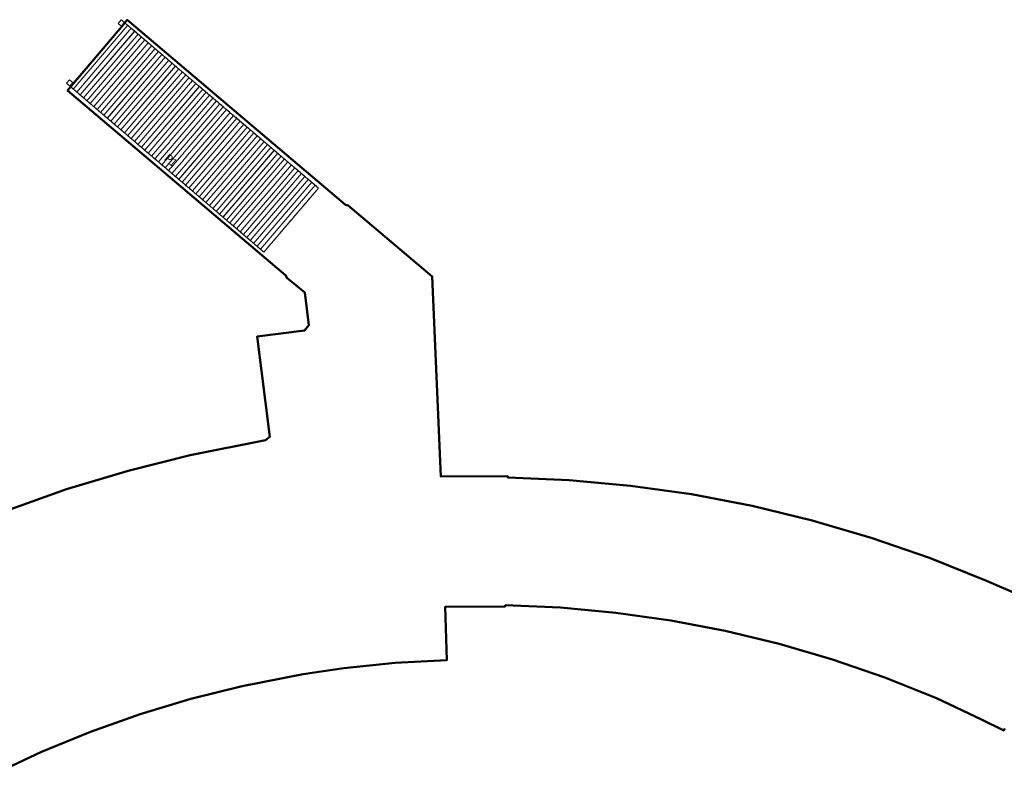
# Model space of a CAD drawing. Header units: millimetres. Extents: x 32365810 to 32368499, y 5620272 to 5622478.
# Tile 256 of 256: x 32366732 to 32366814, y 5620553 to 5620616. Entities that reach past the tile are written whole.
import ezdxf

# ---------------------------------------------------------------- set-up
doc = ezdxf.new("R2010")
doc.units = ezdxf.units.MM
for name, pattern in [('1600.1047', [0]), ('1600.2028', [0]), ('1600.2305', [0.75, 0.5, 0, 0, -0.25]), ('1600.2505', [0])]:
    doc.linetypes.add(name, pattern=pattern)
doc.layers.get('0').update_dxf_attribs({"color": 1, "linetype": 'CONTINUOUS'})
for name, color, linetype in [('_K_Ebene 32', 251, 'CONTINUOUS'), ('_K_Gebäude', 251, 'CONTINUOUS'), ('Ebene 32', 7, 'CONTINUOUS')]:
    doc.layers.add(name, color=color, linetype=linetype)
doc.layers.add('_K_Flurstücke_Grenzpunkte', color=251, linetype='CONTINUOUS', lineweight=50)
doc.layers.add('Flurstücke_Grenzpunkte', color=11, linetype='CONTINUOUS', transparency=0.75)
doc.layers.add('Gebäude', color=31, linetype='CONTINUOUS', transparency=0.75)
doc.styles.add('Hausnummern NRW', font='arial.ttf', dxfattribs={"width": 0.85})

# ---------------------------------------------------------------- blocks, each defined once
blk = doc.blocks.new('O434')
at = {"layer": 'Gebäude', "color": 7, "linetype": '1600.2305', "lineweight": 18}
blk.add_line((32366252.295, 5621954.67), (32366256.885, 5621960.035), dxfattribs=at)
blk = doc.blocks.new('O480')
at = {"layer": 'Gebäude', "color": 7, "linetype": '1600.2305', "lineweight": 18}
blk.add_line((32366236.331, 5621968.848), (32366240.39, 5621973.56), dxfattribs=at)
blk = doc.blocks.new('O520')
at = {"layer": 'Gebäude', "color": 7, "linetype": '1600.2305', "lineweight": 18}
blk.add_line((32366235.769, 5621968.806), (32366252.295, 5621954.67), dxfattribs=at)
blk = doc.blocks.new('O526')
at = {"layer": 'Gebäude', "color": 7, "linetype": '1600.2305', "lineweight": 18}
blk.add_line((32366240.354, 5621974.131), (32366256.885, 5621960.035), dxfattribs=at)
blk = doc.blocks.new('O759')
at = {"layer": 'Flurstücke_Grenzpunkte', "color": 7, "linetype": '1600.2028', "lineweight": 35}
for p, q in [((32366240.39, 5621973.56), (32366240.861, 5621974.119)), ((32366240.861, 5621974.119), (32366259.149, 5621958.628)), ((32366235.858, 5621968.204), (32366240.39, 5621973.56)), ((32366254.143, 5621952.714), (32366235.858, 5621968.204)), ((32366259.149, 5621958.628), (32366259.366, 5621958.576)), ((32366259.366, 5621958.576), (32366266.405, 5621952.611)), ((32366254.23, 5621952.509), (32366254.143, 5621952.714)), ((32366255.718, 5621951.295), (32366254.23, 5621952.509)), ((32366266.405, 5621952.611), (32366267.134, 5621935.867)), ((32366256.059, 5621948.544), (32366255.718, 5621951.295)), ((32366255.711, 5621948.099), (32366256.059, 5621948.544)), ((32366251.742, 5621947.603), (32366255.711, 5621948.099)), ((32366252.795, 5621939.201), (32366251.742, 5621947.603)), ((32366252.439, 5621938.906), (32366252.795, 5621939.201)), ((32366246.137, 5621937.663), (32366252.439, 5621938.906)), ((32366240.92, 5621936.359), (32366246.137, 5621937.663)), ((32366235.773, 5621934.805), (32366240.92, 5621936.359)), ((32366267.134, 5621935.867), (32366272.731, 5621935.903)), ((32366272.731, 5621935.903), (32366272.73, 5621935.803)), ((32366272.73, 5621935.803), (32366277.882, 5621935.579)), ((32366277.882, 5621935.579), (32366283.016, 5621935.107)), ((32366283.016, 5621935.107), (32366288.124, 5621934.389)), ((32366230.705, 5621933.008), (32366235.773, 5621934.805)), ((32366288.124, 5621934.389), (32366293.189, 5621933.426)), ((32366293.189, 5621933.426), (32366298.224, 5621932.188)), ((32366298.224, 5621932.188), (32366303.173, 5621930.742)), ((32366303.173, 5621930.742), (32366308.049, 5621929.061)), ((32366308.049, 5621929.061), (32366312.837, 5621927.146)), ((32366312.837, 5621927.146), (32366317.097, 5621925.301))]:
    blk.add_line(p, q, dxfattribs=at)
blk = doc.blocks.new('O1497')
at = {"layer": 'Flurstücke_Grenzpunkte', "color": 7, "linetype": '1600.2028', "lineweight": 35}
for p, q in [((32366272.52, 5621925.096), (32366272.517, 5621924.997)), ((32366277.158, 5621924.895), (32366272.52, 5621925.096)), ((32366272.517, 5621924.997), (32366267.488, 5621924.964)), ((32366267.488, 5621924.964), (32366267.632, 5621920.508)), ((32366281.78, 5621924.471), (32366277.158, 5621924.895)), ((32366286.377, 5621923.825), (32366281.78, 5621924.471)), ((32366290.938, 5621922.958), (32366286.377, 5621923.825)), ((32366295.476, 5621921.858), (32366290.938, 5621922.958)), ((32366299.933, 5621920.557), (32366295.476, 5621921.858)), ((32366263.31, 5621920.265), (32366259.002, 5621919.817)), ((32366267.632, 5621920.508), (32366263.31, 5621920.265)), ((32366304.323, 5621919.042), (32366299.933, 5621920.557)), ((32366255.593, 5621919.319), (32366250.475, 5621918.32)), ((32366259.002, 5621919.817), (32366255.593, 5621919.319)), ((32366308.634, 5621917.318), (32366304.323, 5621919.042)), ((32366250.475, 5621918.32), (32366246.182, 5621917.247)), ((32366246.182, 5621917.247), (32366241.947, 5621915.969)), ((32366312.408, 5621915.528), (32366308.634, 5621917.318)), ((32366241.947, 5621915.969), (32366237.777, 5621914.489)), ((32366314.282, 5621914.605), (32366312.408, 5621915.528)), ((32366237.777, 5621914.489), (32366233.683, 5621912.81)), ((32366314.363, 5621914.765), (32366314.282, 5621914.605)), ((32366233.683, 5621912.81), (32366229.676, 5621910.937))]:
    blk.add_line(p, q, dxfattribs=at)
blk = doc.blocks.new('O1841')
at = {"layer": 'Flurstücke_Grenzpunkte', "color": 7, "linetype": '1600.2028', "lineweight": 35}
for p, q in [((32366240.39, 5621973.56), (32366240.861, 5621974.119)), ((32366240.861, 5621974.119), (32366259.149, 5621958.628)), ((32366235.858, 5621968.204), (32366240.39, 5621973.56)), ((32366254.143, 5621952.714), (32366235.858, 5621968.204)), ((32366259.149, 5621958.628), (32366259.366, 5621958.576)), ((32366259.366, 5621958.576), (32366266.405, 5621952.611)), ((32366254.23, 5621952.509), (32366254.143, 5621952.714)), ((32366255.718, 5621951.295), (32366254.23, 5621952.509)), ((32366266.405, 5621952.611), (32366267.134, 5621935.867)), ((32366256.059, 5621948.544), (32366255.718, 5621951.295)), ((32366255.711, 5621948.099), (32366256.059, 5621948.544)), ((32366251.742, 5621947.603), (32366255.711, 5621948.099)), ((32366252.795, 5621939.201), (32366251.742, 5621947.603)), ((32366252.439, 5621938.906), (32366252.795, 5621939.201)), ((32366246.137, 5621937.663), (32366252.439, 5621938.906)), ((32366240.92, 5621936.359), (32366246.137, 5621937.663)), ((32366235.773, 5621934.805), (32366240.92, 5621936.359)), ((32366267.134, 5621935.867), (32366272.731, 5621935.903)), ((32366272.731, 5621935.903), (32366272.73, 5621935.803)), ((32366272.73, 5621935.803), (32366277.882, 5621935.579)), ((32366277.882, 5621935.579), (32366283.016, 5621935.107)), ((32366283.016, 5621935.107), (32366288.124, 5621934.389)), ((32366230.705, 5621933.008), (32366235.773, 5621934.805)), ((32366288.124, 5621934.389), (32366293.189, 5621933.426)), ((32366293.189, 5621933.426), (32366298.224, 5621932.188)), ((32366298.224, 5621932.188), (32366303.173, 5621930.742)), ((32366303.173, 5621930.742), (32366308.049, 5621929.061)), ((32366308.049, 5621929.061), (32366312.837, 5621927.146)), ((32366312.837, 5621927.146), (32366317.097, 5621925.301)), ((32366272.52, 5621925.096), (32366272.517, 5621924.997)), ((32366277.158, 5621924.895), (32366272.52, 5621925.096)), ((32366272.517, 5621924.997), (32366267.488, 5621924.964)), ((32366267.488, 5621924.964), (32366267.632, 5621920.508)), ((32366281.78, 5621924.471), (32366277.158, 5621924.895)), ((32366286.377, 5621923.825), (32366281.78, 5621924.471)), ((32366290.938, 5621922.958), (32366286.377, 5621923.825)), ((32366295.476, 5621921.858), (32366290.938, 5621922.958)), ((32366299.933, 5621920.557), (32366295.476, 5621921.858)), ((32366263.31, 5621920.265), (32366259.002, 5621919.817)), ((32366267.632, 5621920.508), (32366263.31, 5621920.265)), ((32366304.323, 5621919.042), (32366299.933, 5621920.557)), ((32366255.593, 5621919.319), (32366250.475, 5621918.32)), ((32366259.002, 5621919.817), (32366255.593, 5621919.319)), ((32366308.634, 5621917.318), (32366304.323, 5621919.042)), ((32366250.475, 5621918.32), (32366246.182, 5621917.247)), ((32366246.182, 5621917.247), (32366241.947, 5621915.969)), ((32366312.408, 5621915.528), (32366308.634, 5621917.318)), ((32366241.947, 5621915.969), (32366237.777, 5621914.489)), ((32366314.282, 5621914.605), (32366312.408, 5621915.528)), ((32366237.777, 5621914.489), (32366233.683, 5621912.81)), ((32366314.363, 5621914.765), (32366314.282, 5621914.605)), ((32366233.683, 5621912.81), (32366229.676, 5621910.937))]:
    blk.add_line(p, q, dxfattribs=at)
blk = doc.blocks.new('O2737')
at = {"layer": 'Gebäude', "color": 7, "linetype": '1600.2505', "lineweight": 18}
for p, q in [((32366240.354, 5621974.131), (32366240.088, 5621973.821)), ((32366240.088, 5621973.821), (32366240.39, 5621973.56)), ((32366256.885, 5621960.035), (32366240.354, 5621974.131)), ((32366240.39, 5621973.56), (32366236.331, 5621968.848)), ((32366236.029, 5621969.108), (32366235.769, 5621968.806)), ((32366235.769, 5621968.806), (32366252.295, 5621954.67)), ((32366236.331, 5621968.848), (32366236.029, 5621969.108)), ((32366252.295, 5621954.67), (32366256.885, 5621960.035))]:
    blk.add_line(p, q, dxfattribs=at)
at = {"layer": 'Ebene 32', "color": 7, "lineweight": 18, "insert": (32366244.281, 5621962.086), "char_height": 0.7, "attachment_point": 8, "rotation": 319.50399, "line_spacing_factor": 0.69, "style": 'Hausnummern NRW', "bg_fill": 2}
blk.add_mtext('P1', dxfattribs=at)
blk = doc.blocks.new('*X1255')
at = {"color": 253, "linetype": '1600.1047', "lineweight": 18, "true_color": 0xb2b2b2}
for p, q in [((32366240.354037, 5621973.59108), (32366240.621073, 5621973.903267)), ((32366236.338093, 5621968.319209), (32366240.90642, 5621973.659951)), ((32366236.623063, 5621968.075452), (32366241.191767, 5621973.416636)), ((32366236.908032, 5621967.831695), (32366241.477114, 5621973.17332)), ((32366237.193001, 5621967.587939), (32366241.76246, 5621972.930004)), ((32366237.477971, 5621967.344182), (32366242.047807, 5621972.686689)), ((32366237.76294, 5621967.100425), (32366242.333154, 5621972.443373)), ((32366238.04791, 5621966.856668), (32366242.618501, 5621972.200058)), ((32366238.332879, 5621966.612911), (32366242.903848, 5621971.956742)), ((32366238.617848, 5621966.369154), (32366243.189195, 5621971.713426)), ((32366238.902818, 5621966.125397), (32366243.474542, 5621971.470111)), ((32366239.187787, 5621965.88164), (32366243.759889, 5621971.226795)), ((32366239.472757, 5621965.637883), (32366244.045236, 5621970.98348)), ((32366239.757726, 5621965.394126), (32366244.330583, 5621970.740164)), ((32366240.042695, 5621965.150369), (32366244.61593, 5621970.496848)), ((32366240.327665, 5621964.906612), (32366244.901277, 5621970.253533)), ((32366240.612634, 5621964.662855), (32366245.186623, 5621970.010217)), ((32366240.897603, 5621964.419098), (32366245.47197, 5621969.766902)), ((32366236.053124, 5621968.562966), (32366236.311381, 5621968.86489)), ((32366241.182573, 5621964.175341), (32366245.757317, 5621969.523586)), ((32366241.467542, 5621963.931584), (32366246.042664, 5621969.28027)), ((32366241.752512, 5621963.687827), (32366246.328011, 5621969.036955)), ((32366242.037481, 5621963.44407), (32366246.613358, 5621968.793639)), ((32366242.32245, 5621963.200314), (32366246.898705, 5621968.550324)), ((32366242.60742, 5621962.956557), (32366247.184052, 5621968.307008)), ((32366242.892389, 5621962.7128), (32366247.469399, 5621968.063693)), ((32366243.177359, 5621962.469043), (32366247.754746, 5621967.820377)), ((32366243.462328, 5621962.225286), (32366248.040093, 5621967.577061)), ((32366243.747297, 5621961.981529), (32366248.325439, 5621967.333746)), ((32366244.032267, 5621961.737772), (32366248.610786, 5621967.09043)), ((32366244.317236, 5621961.494015), (32366248.896133, 5621966.847115)), ((32366244.602206, 5621961.250258), (32366249.18148, 5621966.603799)), ((32366244.887175, 5621961.006501), (32366249.466827, 5621966.360483)), ((32366245.172144, 5621960.762744), (32366249.752174, 5621966.117168)), ((32366245.457114, 5621960.518987), (32366250.037521, 5621965.873852)), ((32366245.742083, 5621960.27523), (32366250.322868, 5621965.630537)), ((32366246.027052, 5621960.031473), (32366250.608215, 5621965.387221)), ((32366246.312022, 5621959.787716), (32366250.893562, 5621965.143905)), ((32366246.596991, 5621959.543959), (32366251.178909, 5621964.90059)), ((32366246.881961, 5621959.300202), (32366251.464255, 5621964.657274)), ((32366247.16693, 5621959.056445), (32366251.749602, 5621964.413959)), ((32366247.451899, 5621958.812689), (32366252.034949, 5621964.170643)), ((32366247.736869, 5621958.568932), (32366252.320296, 5621963.927327)), ((32366248.021838, 5621958.325175), (32366252.605643, 5621963.684012)), ((32366248.306808, 5621958.081418), (32366252.89099, 5621963.440696)), ((32366248.591777, 5621957.837661), (32366253.176337, 5621963.197381)), ((32366248.876746, 5621957.593904), (32366253.461684, 5621962.954065)), ((32366249.161716, 5621957.350147), (32366253.747031, 5621962.71075)), ((32366249.446685, 5621957.10639), (32366254.032378, 5621962.467434)), ((32366249.731654, 5621956.862633), (32366254.317725, 5621962.224118)), ((32366250.016624, 5621956.618876), (32366254.603071, 5621961.980803)), ((32366250.301593, 5621956.375119), (32366254.888418, 5621961.737487)), ((32366250.586563, 5621956.131362), (32366255.173765, 5621961.494172)), ((32366250.871532, 5621955.887605), (32366255.459112, 5621961.250856)), ((32366251.156501, 5621955.643848), (32366255.744459, 5621961.00754)), ((32366251.441471, 5621955.400091), (32366256.029806, 5621960.764225)), ((32366251.72644, 5621955.156334), (32366256.315153, 5621960.520909)), ((32366252.01141, 5621954.912577), (32366256.6005, 5621960.277594))]:
    blk.add_line(p, q, dxfattribs=at)

msp = doc.modelspace()

# ---------------------------------------------------------------- linework, layer by layer
at = {"layer": '_K_Flurstücke_Grenzpunkte', "linetype": '1600.2028'}
for points in [[(32366730.53, 5620575.262), (32366735.598, 5620577.059), (32366740.745, 5620578.613), (32366745.962, 5620579.917), (32366752.264, 5620581.16), (32366752.62, 5620581.455), (32366751.567, 5620589.857), (32366755.536, 5620590.353), (32366755.884, 5620590.798), (32366755.543, 5620593.549), (32366754.055, 5620594.763), (32366753.968, 5620594.968), (32366735.683, 5620610.458), (32366740.215, 5620615.814), (32366740.686, 5620616.373), (32366758.974, 5620600.882), (32366759.191, 5620600.83), (32366766.23, 5620594.865), (32366766.959, 5620578.121), (32366772.556, 5620578.157), (32366772.555, 5620578.057), (32366777.707, 5620577.833), (32366782.841, 5620577.361), (32366787.949, 5620576.643), (32366793.014, 5620575.68), (32366798.049, 5620574.442), (32366802.998, 5620572.996), (32366807.874, 5620571.315), (32366812.662, 5620569.4), (32366816.922, 5620567.555)], [(32366814.188, 5620557.019), (32366814.107, 5620556.859), (32366812.233, 5620557.782), (32366808.459, 5620559.572), (32366804.148, 5620561.296), (32366799.758, 5620562.811), (32366795.301, 5620564.112), (32366790.763, 5620565.212), (32366786.202, 5620566.079), (32366781.605, 5620566.725), (32366776.983, 5620567.149), (32366772.345, 5620567.35), (32366772.342, 5620567.251), (32366767.313, 5620567.218), (32366767.457, 5620562.762), (32366763.135, 5620562.519), (32366758.827, 5620562.071), (32366755.418, 5620561.573), (32366750.3, 5620560.574), (32366746.007, 5620559.501), (32366741.772, 5620558.223), (32366737.602, 5620556.743), (32366733.508, 5620555.064), (32366729.501, 5620553.191)], [(32366814.188, 5620557.019), (32366814.107, 5620556.859), (32366812.233, 5620557.782), (32366808.459, 5620559.572), (32366804.148, 5620561.296), (32366799.758, 5620562.811), (32366795.301, 5620564.112), (32366790.763, 5620565.212), (32366786.202, 5620566.079), (32366781.605, 5620566.725), (32366776.983, 5620567.149), (32366772.345, 5620567.35), (32366772.342, 5620567.251), (32366767.313, 5620567.218), (32366767.457, 5620562.762), (32366763.135, 5620562.519), (32366758.827, 5620562.071), (32366755.418, 5620561.573), (32366750.3, 5620560.574), (32366746.007, 5620559.501), (32366741.772, 5620558.223), (32366737.602, 5620556.743), (32366733.508, 5620555.064), (32366729.501, 5620553.191)]]:
    msp.add_lwpolyline(points, dxfattribs=at)
at = {"layer": '_K_Gebäude', "linetype": '1600.1047', "lineweight": 18}
for p, q in [((32366740.179, 5620615.845), (32366740.447, 5620616.157)), ((32366736.164, 5620610.573), (32366740.732, 5620615.914)), ((32366736.448, 5620610.329), (32366741.017, 5620615.67)), ((32366736.733, 5620610.085), (32366741.303, 5620615.427)), ((32366737.018, 5620609.842), (32366741.588, 5620615.184)), ((32366737.303, 5620609.598), (32366741.873, 5620614.94)), ((32366737.588, 5620609.354), (32366742.159, 5620614.697)), ((32366737.873, 5620609.11), (32366742.444, 5620614.454)), ((32366738.158, 5620608.867), (32366742.729, 5620614.21)), ((32366738.443, 5620608.623), (32366743.015, 5620613.967)), ((32366738.728, 5620608.379), (32366743.3, 5620613.724)), ((32366739.013, 5620608.135), (32366743.585, 5620613.48)), ((32366739.298, 5620607.892), (32366743.871, 5620613.237)), ((32366739.583, 5620607.648), (32366744.156, 5620612.994)), ((32366739.868, 5620607.404), (32366744.441, 5620612.751)), ((32366740.153, 5620607.16), (32366744.727, 5620612.507)), ((32366740.438, 5620606.917), (32366745.012, 5620612.264)), ((32366740.723, 5620606.673), (32366745.297, 5620612.021)), ((32366741.008, 5620606.429), (32366745.583, 5620611.777)), ((32366741.293, 5620606.185), (32366745.868, 5620611.534)), ((32366741.578, 5620605.941), (32366746.153, 5620611.291)), ((32366735.879, 5620610.817), (32366736.137, 5620611.119)), ((32366741.863, 5620605.698), (32366746.439, 5620611.047)), ((32366742.148, 5620605.454), (32366746.724, 5620610.804)), ((32366742.433, 5620605.21), (32366747.009, 5620610.561)), ((32366742.718, 5620604.966), (32366747.295, 5620610.317)), ((32366743.003, 5620604.723), (32366747.58, 5620610.074)), ((32366743.288, 5620604.479), (32366747.866, 5620609.831)), ((32366743.573, 5620604.235), (32366748.151, 5620609.587)), ((32366743.858, 5620603.991), (32366748.436, 5620609.344)), ((32366744.143, 5620603.748), (32366748.722, 5620609.101)), ((32366744.428, 5620603.504), (32366749.007, 5620608.857)), ((32366744.713, 5620603.26), (32366749.292, 5620608.614)), ((32366744.998, 5620603.016), (32366749.578, 5620608.371)), ((32366745.283, 5620602.773), (32366749.863, 5620608.128)), ((32366745.568, 5620602.529), (32366750.148, 5620607.884)), ((32366745.852, 5620602.285), (32366750.434, 5620607.641)), ((32366746.137, 5620602.041), (32366750.719, 5620607.398)), ((32366746.422, 5620601.798), (32366751.004, 5620607.154)), ((32366746.707, 5620601.554), (32366751.29, 5620606.911)), ((32366746.992, 5620601.31), (32366751.575, 5620606.668)), ((32366747.277, 5620601.066), (32366751.86, 5620606.424)), ((32366747.562, 5620600.823), (32366752.146, 5620606.181)), ((32366747.847, 5620600.579), (32366752.431, 5620605.938)), ((32366748.132, 5620600.335), (32366752.716, 5620605.694)), ((32366748.417, 5620600.091), (32366753.002, 5620605.451)), ((32366748.702, 5620599.848), (32366753.287, 5620605.208)), ((32366748.987, 5620599.604), (32366753.572, 5620604.964)), ((32366749.272, 5620599.36), (32366753.858, 5620604.721)), ((32366749.557, 5620599.116), (32366754.143, 5620604.478)), ((32366749.842, 5620598.873), (32366754.428, 5620604.234)), ((32366750.127, 5620598.629), (32366754.714, 5620603.991)), ((32366750.412, 5620598.385), (32366754.999, 5620603.748)), ((32366750.697, 5620598.141), (32366755.285, 5620603.505)), ((32366750.982, 5620597.898), (32366755.57, 5620603.261)), ((32366751.267, 5620597.654), (32366755.855, 5620603.018)), ((32366751.552, 5620597.41), (32366756.141, 5620602.775)), ((32366751.837, 5620597.166), (32366756.426, 5620602.531))]:
    msp.add_line(p, q, dxfattribs=at)
at = {"layer": '_K_Gebäude', "linetype": '1600.2305', "lineweight": 18}
msp.add_line((32366736.156, 5620611.102), (32366740.215, 5620615.814), dxfattribs=at)

# ---------------------------------------------------------------- block references
at = {"layer": 'Gebäude', "color": 7, "true_color": 0xffffff}
for name in ['O480', 'O434']:
    msp.add_blockref(name, (499.825, -1357.746), dxfattribs=at)

# ---------------------------------------------------------------- next in the draw order: texts
at = {"layer": '_K_Ebene 32', "lineweight": 18, "insert": (32366744.106, 5620604.34), "char_height": 1, "attachment_point": 8, "rotation": 319.50399, "line_spacing_factor": 0.69, "style": 'Hausnummern NRW', "bg_fill": 2}
msp.add_mtext('P1', dxfattribs=at)

# ---------------------------------------------------------------- next in the draw order: linework, layer by layer
at = {"layer": '_K_Flurstücke_Grenzpunkte', "linetype": '1600.2028'}
msp.add_lwpolyline([(32366730.53, 5620575.262), (32366735.598, 5620577.059), (32366740.745, 5620578.613), (32366745.962, 5620579.917), (32366752.264, 5620581.16), (32366752.62, 5620581.455), (32366751.567, 5620589.857), (32366755.536, 5620590.353), (32366755.884, 5620590.798), (32366755.543, 5620593.549), (32366754.055, 5620594.763), (32366753.968, 5620594.968), (32366735.683, 5620610.458), (32366740.215, 5620615.814), (32366740.686, 5620616.373), (32366758.974, 5620600.882), (32366759.191, 5620600.83), (32366766.23, 5620594.865), (32366766.959, 5620578.121), (32366772.556, 5620578.157), (32366772.555, 5620578.057), (32366777.707, 5620577.833), (32366782.841, 5620577.361), (32366787.949, 5620576.643), (32366793.014, 5620575.68), (32366798.049, 5620574.442), (32366802.998, 5620572.996), (32366807.874, 5620571.315), (32366812.662, 5620569.4), (32366816.922, 5620567.555)], dxfattribs=at)
at = {"layer": '_K_Gebäude', "linetype": '1600.2505', "lineweight": 18}
msp.add_lwpolyline([(32366735.594, 5620611.06), (32366752.12, 5620596.924), (32366756.71, 5620602.289), (32366740.179, 5620616.385), (32366739.913, 5620616.075), (32366740.215, 5620615.814), (32366736.156, 5620611.102), (32366735.854, 5620611.362)], close=True, dxfattribs=at)
at = {"layer": '_K_Gebäude', "linetype": '1600.2305', "lineweight": 18}
msp.add_lwpolyline([(32366740.179, 5620616.385), (32366756.71, 5620602.289), (32366752.12, 5620596.924), (32366735.594, 5620611.06)], dxfattribs=at)

# ---------------------------------------------------------------- next in the draw order: block references
at = {"layer": 'Gebäude', "color": 7, "true_color": 0xffffff}
for name in ['O526', 'O520']:
    msp.add_blockref(name, (499.825, -1357.746), dxfattribs=at)

# ---------------------------------------------------------------- next in the draw order: block references
at = {"layer": 'Flurstücke_Grenzpunkte', "color": 7, "true_color": 0xffffff}
msp.add_blockref('O759', (499.825, -1357.746), dxfattribs=at)

# ---------------------------------------------------------------- next in the draw order: block references
msp.add_blockref('O1497', (499.825, -1357.746), dxfattribs=at)

# ---------------------------------------------------------------- next in the draw order: block references
msp.add_blockref('O1841', (499.825, -1357.746), dxfattribs=at)

# ---------------------------------------------------------------- next in the draw order: block references
at = {"layer": 'Gebäude', "color": 7, "true_color": 0xffffff}
msp.add_blockref('O2737', (499.825, -1357.746), dxfattribs=at)

# ---------------------------------------------------------------- next in the draw order: block references
msp.add_blockref('*X1255', (499.825, -1357.746), dxfattribs=at)

doc.saveas('drawing.dxf')
